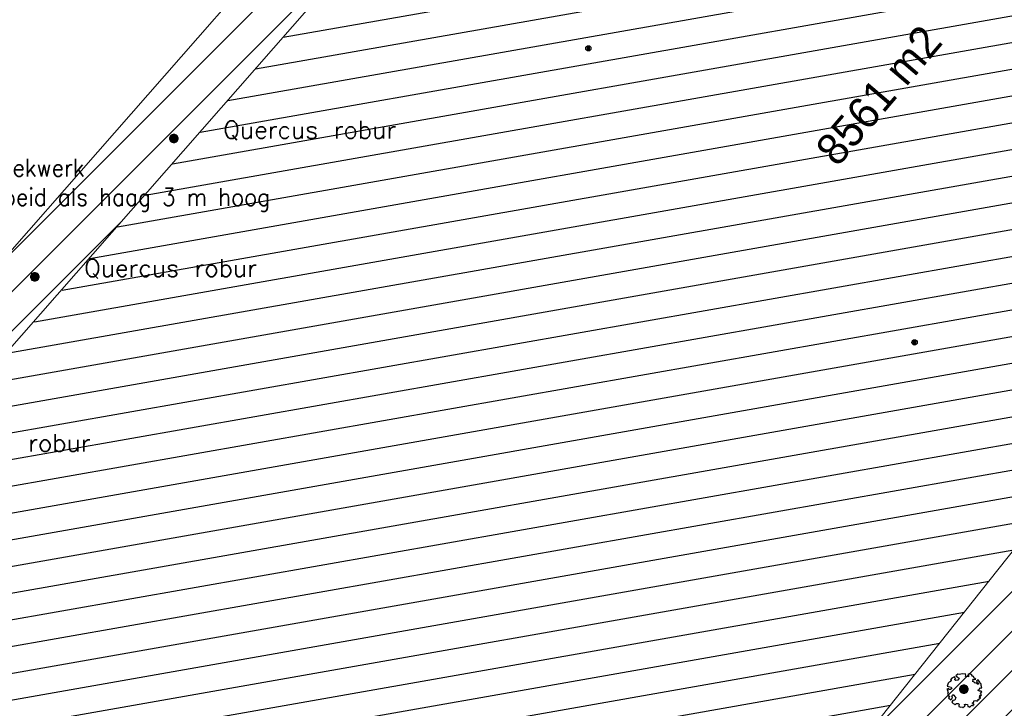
# Model space of a CAD drawing. Header units: metres. Extents: x 102852 to 106916, y 385458 to 392749.
# Tile 20 of 59: x 104785 to 104841, y 388180 to 388219. Entities that reach past the tile are written whole.
import ezdxf
from ezdxf.enums import TextEntityAlignment as Align

# ---------------------------------------------------------------- set-up
doc = ezdxf.new("R2010")
doc.units = ezdxf.units.M
for name, color, linetype, lineweight in [('0-BEPLANTING', 14, 'Continuous', 30), ('0-GRAS OM SPORTVELDEN', 2, 'Continuous', 30), ('0-GRAS SPORTVELDEN', 3, 'Continuous', 30), ('_alg-maatvoering', 7, 'Continuous', 0), ('B-WE-GR-BOOM-S', 90, 'Continuous', 30), ('B-WE-GR-STRUIK-G', 90, 'Continuous', 13), ('B-WE-GW-TALUD_TEEN-G', 92, 'Continuous', 13), ('B-WE-IE-MEUBILAIR_WEGMEUBILAIR-S', 7, 'Continuous', 30), ('Bomen', 84, 'Continuous', 0), ('Boomsoort', 10, 'Continuous', 0), ('N-WE-IE-TERREINAFSCHEIDING_KUNSTMATIG_HEKWERK-G', 6, 'Continuous', 0)]:
    doc.layers.add(name, color=color, linetype=linetype, lineweight=lineweight)
doc.styles.add('arial', font='arial.ttf')
doc.styles.add('ISO 1 1000 T2 5 0', font='font_iso.shx', dxfattribs={"height": 2.5})
doc.styles.add('NLCS-ISO', font='NLCS-ISO.ttf')
doc.styles.add('NLCS-ISO-M200-T25', font='NLCS-ISO.ttf', dxfattribs={"height": 0.5})
doc.styles.add('Style-txt', font='txt.shx')
pattern_1 = [(45, (0, 0), (-1.122532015, 1.122532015), [])]

# ---------------------------------------------------------------- blocks, each defined once
blk = doc.blocks.new('SGR-BOOM_06_10')
at = {"linetype": 'Continuous', "flags": 128}
blk.add_lwpolyline([(2.7, 3.52), (2.53, 3.94), (2.2, 4.06), (1.94, 4.52), (1.27, 4.69), (0.86, 4.52), (1.11, 4.27), (1.06, 3.81), (0.23, 3.98), (0.35, 4.32), (0.18, 4.69), (-0.15, 4.61), (-0.49, 4.69), (-1.15, 4.65), (-1.49, 4.48), (-1.95, 4.57), (-2.54, 4.11), (-2.12, 3.9), (-1.99, 3.64), (-1.58, 3.44), (-1.99, 2.89), (-2.54, 2.77), (-2.92, 3.1), (-2.62, 3.22), (-2.87, 3.86), (-3.63, 3.43), (-4, 3.02), (-3.79, 2.85), (-4, 2.51), (-4.42, 2.35), (-4.72, 2.05), (-5.01, 1.21), (-3.88, 0.92), (-3.71, 0.54), (-4, 0.29), (-4.51, 0.29), (-4.6, 0.56), (-5.09, 0.38), (-4.76, -0.17), (-4.93, -0.38), (-4.72, -0.54), (-4.88, -1.01), (-4.53, -1.18), (-4.72, -1.55), (-4.42, -1.59), (-4.29, -1.71), (-4.62, -2.11), (-3.92, -2.68), (-3.67, -2.43), (-3.46, -1.97), (-3.63, -1.76), (-3.42, -1.17), (-3.12, -1.34), (-2.79, -1.76), (-2.5, -2.01), (-2.79, -2.81), (-3.42, -2.93), (-3.67, -3.39), (-3.33, -3.77), (-2.83, -3.9), (-2.77, -4.02), (-2.71, -4.15), (-2.33, -3.73), (-1.83, -3.73), (-1.57, -3.9), (-1.7, -4.27), (-1.7, -4.61), (-1.15, -4.74), (-0.61, -4.69), (-0.49, -4.94), (-0.23, -4.65), (0.1, -4.48), (-0.06, -4.01), (0.27, -3.9), (0.77, -4.02), (0.86, -4.61), (1.15, -4.57), (1.44, -4.74), (2.07, -4.23), (2.37, -4.36), (2.32, -4.15), (2.66, -3.98), (2.41, -3.73), (2.11, -3.64), (2.57, -3.23), (2.62, -2.98), (3.16, -2.85), (3.54, -3.06), (3.79, -2.81), (3.77, -2.63), (4.12, -2.63), (4.12, -2.39), (4.46, -2.26), (4.46, -2.05), (4.08, -2.05), (4.54, -1.59), (4.25, -1.42), (4.63, -1.55), (4.75, -1.26), (4.54, -0.92), (4.84, -0.46), (4.67, -0.25), (4.25, -0.25), (3.75, 0.08), (4.08, 0.29), (4.38, 0.84), (4.54, 0.59), (4.88, 0.71), (4.67, 1.43), (4.71, 1.89), (4.5, 1.97), (4.16, 2.64), (3.83, 3.01), (3.37, 2.6), (3.66, 2.43), (3.91, 1.8), (3.54, 1.72), (3.33, 2.14), (2.99, 2.05), (2.66, 2.31), (2.24, 2.51), (2.45, 2.68), (2.32, 2.93), (2.53, 3.18), (2.87, 3.06), (3.16, 3.23)], close=True, dxfattribs=at)
blk.add_circle((0, 0), 0.15)
at = {"style": 'NLCS-ISO-M200-T25'}
blk.add_attdef('TYPE', (0, 0), '', height=1.8, dxfattribs=at)
blk = doc.blocks.new('SIE-WEG_PAAL_VAST_7')
blk.add_hatch(color=256).paths.add_polyline_path([(-0.37, -0.37), (-0.37, 0.37), (0.37, 0.37), (0.37, -0.37)])
blk.add_circle((0, 0), 0.75)
blk.add_3dface([(0.37, 0.37), (-0.37, 0.37), (-0.37, -0.37), (0.37, -0.37)])
at = {"style": 'NLCS-ISO'}
blk.add_attdef('TYPE', (0, 0), '', height=1.75, dxfattribs=at)
blk = doc.blocks.new('MPOLYGON_303')
at = {"layer": 'Bomen', "flags": 128}
for points in [[(104793.786, 388212.702), (104793.74, 388212.687), (104793.931, 388212.687)], [(104793.835, 388212.706), (104793.786, 388212.702), (104793.884, 388212.702)], [(104793.786, 388212.702), (104793.884, 388212.702), (104793.931, 388212.687)], [(104793.59, 388212.505), (104793.585, 388212.456), (104794.085, 388212.456)], [(104793.585, 388212.456), (104793.59, 388212.408), (104794.08, 388212.408)], [(104793.585, 388212.456), (104794.085, 388212.456), (104794.08, 388212.408)], [(104793.604, 388212.552), (104793.59, 388212.505), (104794.08, 388212.505)], [(104793.59, 388212.505), (104794.08, 388212.505), (104794.085, 388212.456)], [(104793.59, 388212.408), (104793.604, 388212.361), (104794.066, 388212.361)], [(104793.59, 388212.408), (104794.08, 388212.408), (104794.066, 388212.361)], [(104793.627, 388212.595), (104793.604, 388212.552), (104794.066, 388212.552)], [(104793.604, 388212.552), (104794.066, 388212.552), (104794.08, 388212.505)], [(104793.604, 388212.361), (104793.627, 388212.317), (104794.043, 388212.317)], [(104793.604, 388212.361), (104794.066, 388212.361), (104794.043, 388212.317)], [(104793.658, 388212.633), (104793.627, 388212.595), (104794.043, 388212.595)], [(104793.627, 388212.595), (104794.043, 388212.595), (104794.066, 388212.552)], [(104793.627, 388212.317), (104793.658, 388212.28), (104794.012, 388212.28)], [(104793.627, 388212.317), (104794.043, 388212.317), (104794.012, 388212.28)], [(104793.696, 388212.664), (104793.658, 388212.633), (104794.012, 388212.633)], [(104793.658, 388212.633), (104794.012, 388212.633), (104794.043, 388212.595)], [(104793.658, 388212.28), (104793.696, 388212.249), (104793.974, 388212.249)], [(104793.658, 388212.28), (104794.012, 388212.28), (104793.974, 388212.249)], [(104793.74, 388212.687), (104793.696, 388212.664), (104793.974, 388212.664)], [(104793.696, 388212.664), (104793.974, 388212.664), (104794.012, 388212.633)], [(104793.696, 388212.249), (104793.74, 388212.225), (104793.931, 388212.225)], [(104793.696, 388212.249), (104793.974, 388212.249), (104793.931, 388212.225)], [(104793.74, 388212.687), (104793.931, 388212.687), (104793.974, 388212.664)], [(104793.74, 388212.225), (104793.786, 388212.211), (104793.884, 388212.211)], [(104793.74, 388212.225), (104793.931, 388212.225), (104793.884, 388212.211)], [(104793.786, 388212.211), (104793.884, 388212.211), (104793.835, 388212.206)]]:
    blk.add_lwpolyline(points, close=True, dxfattribs=at)
at = {"layer": 'Bomen', "color": 74, "true_color": 0x55aa00, "flags": 128}
for points in [[(104793.74, 388212.687), (104793.786, 388212.702)], [(104793.786, 388212.702), (104793.835, 388212.706)], [(104793.835, 388212.706), (104793.884, 388212.702)], [(104793.884, 388212.702), (104793.931, 388212.687)], [(104793.585, 388212.456), (104793.59, 388212.505)], [(104793.59, 388212.408), (104793.585, 388212.456)], [(104793.59, 388212.505), (104793.604, 388212.552)], [(104793.604, 388212.361), (104793.59, 388212.408)], [(104793.604, 388212.552), (104793.627, 388212.595)], [(104793.627, 388212.317), (104793.604, 388212.361)], [(104793.627, 388212.595), (104793.658, 388212.633)], [(104793.658, 388212.28), (104793.627, 388212.317)], [(104793.658, 388212.633), (104793.696, 388212.664)], [(104793.696, 388212.249), (104793.658, 388212.28)], [(104793.696, 388212.664), (104793.74, 388212.687)], [(104793.74, 388212.225), (104793.696, 388212.249)], [(104793.786, 388212.211), (104793.74, 388212.225)], [(104793.835, 388212.206), (104793.786, 388212.211)], [(104793.884, 388212.211), (104793.835, 388212.206)], [(104793.931, 388212.225), (104793.884, 388212.211)], [(104793.931, 388212.687), (104793.974, 388212.664)], [(104793.974, 388212.249), (104793.931, 388212.225)], [(104793.974, 388212.664), (104794.012, 388212.633)], [(104794.012, 388212.28), (104793.974, 388212.249)], [(104794.012, 388212.633), (104794.043, 388212.595)], [(104794.043, 388212.317), (104794.012, 388212.28)], [(104794.043, 388212.595), (104794.066, 388212.552)], [(104794.066, 388212.361), (104794.043, 388212.317)], [(104794.066, 388212.552), (104794.08, 388212.505)], [(104794.08, 388212.408), (104794.066, 388212.361)], [(104794.08, 388212.505), (104794.085, 388212.456)], [(104794.085, 388212.456), (104794.08, 388212.408)]]:
    blk.add_lwpolyline(points, dxfattribs=at)
at = {"layer": 'Bomen'}
for points in [[(104793.786, 388212.702), (104793.74, 388212.687), (104793.931, 388212.687)], [(104793.835, 388212.706), (104793.786, 388212.702), (104793.884, 388212.702)], [(104793.786, 388212.702), (104793.884, 388212.702), (104793.931, 388212.687)], [(104793.59, 388212.505), (104793.585, 388212.456), (104794.085, 388212.456)], [(104793.604, 388212.552), (104793.59, 388212.505), (104794.08, 388212.505)], [(104793.59, 388212.505), (104794.08, 388212.505), (104794.085, 388212.456)], [(104793.627, 388212.595), (104793.604, 388212.552), (104794.066, 388212.552)], [(104793.604, 388212.552), (104794.066, 388212.552), (104794.08, 388212.505)], [(104793.658, 388212.633), (104793.627, 388212.595), (104794.043, 388212.595)], [(104793.627, 388212.595), (104794.043, 388212.595), (104794.066, 388212.552)], [(104793.696, 388212.664), (104793.658, 388212.633), (104794.012, 388212.633)], [(104793.658, 388212.633), (104794.012, 388212.633), (104794.043, 388212.595)], [(104793.74, 388212.687), (104793.696, 388212.664), (104793.974, 388212.664)], [(104793.696, 388212.664), (104793.974, 388212.664), (104794.012, 388212.633)], [(104793.74, 388212.687), (104793.931, 388212.687), (104793.974, 388212.664)]]:
    blk.add_solid(points, dxfattribs=at)
at = {"layer": 'Bomen', "extrusion": (0, 0, -1)}
for points in [[(-104793.585, 388212.456), (-104793.59, 388212.408), (-104794.08, 388212.408)], [(-104793.585, 388212.456), (-104794.085, 388212.456), (-104794.08, 388212.408)], [(-104793.59, 388212.408), (-104793.604, 388212.361), (-104794.066, 388212.361)], [(-104793.59, 388212.408), (-104794.08, 388212.408), (-104794.066, 388212.361)], [(-104793.604, 388212.361), (-104793.627, 388212.317), (-104794.043, 388212.317)], [(-104793.604, 388212.361), (-104794.066, 388212.361), (-104794.043, 388212.317)], [(-104793.627, 388212.317), (-104793.658, 388212.28), (-104794.012, 388212.28)], [(-104793.627, 388212.317), (-104794.043, 388212.317), (-104794.012, 388212.28)], [(-104793.658, 388212.28), (-104793.696, 388212.249), (-104793.974, 388212.249)], [(-104793.658, 388212.28), (-104794.012, 388212.28), (-104793.974, 388212.249)], [(-104793.696, 388212.249), (-104793.74, 388212.225), (-104793.931, 388212.225)], [(-104793.696, 388212.249), (-104793.974, 388212.249), (-104793.931, 388212.225)], [(-104793.74, 388212.225), (-104793.786, 388212.211), (-104793.884, 388212.211)], [(-104793.74, 388212.225), (-104793.931, 388212.225), (-104793.884, 388212.211)], [(-104793.786, 388212.211), (-104793.884, 388212.211), (-104793.835, 388212.206)]]:
    blk.add_solid(points, dxfattribs=at)
blk = doc.blocks.new('MPOLYGON_304')
at = {"layer": 'Bomen', "flags": 128}
for points in [[(104785.661, 388204.624), (104785.657, 388204.575), (104786.157, 388204.575)], [(104785.657, 388204.575), (104785.661, 388204.527), (104786.152, 388204.527)], [(104785.657, 388204.575), (104786.157, 388204.575), (104786.152, 388204.527)], [(104785.676, 388204.671), (104785.661, 388204.624), (104786.152, 388204.624)], [(104785.661, 388204.624), (104786.152, 388204.624), (104786.157, 388204.575)], [(104785.661, 388204.527), (104785.676, 388204.48), (104786.137, 388204.48)], [(104785.661, 388204.527), (104786.152, 388204.527), (104786.137, 388204.48)], [(104785.699, 388204.714), (104785.676, 388204.671), (104786.137, 388204.671)], [(104785.676, 388204.671), (104786.137, 388204.671), (104786.152, 388204.624)], [(104785.676, 388204.48), (104785.699, 388204.436), (104786.114, 388204.436)], [(104785.676, 388204.48), (104786.137, 388204.48), (104786.114, 388204.436)], [(104785.73, 388204.752), (104785.699, 388204.714), (104786.114, 388204.714)], [(104785.699, 388204.714), (104786.114, 388204.714), (104786.137, 388204.671)], [(104785.699, 388204.436), (104785.73, 388204.399), (104786.083, 388204.399)], [(104785.699, 388204.436), (104786.114, 388204.436), (104786.083, 388204.399)], [(104785.768, 388204.783), (104785.73, 388204.752), (104786.083, 388204.752)], [(104785.73, 388204.752), (104786.083, 388204.752), (104786.114, 388204.714)], [(104785.73, 388204.399), (104785.768, 388204.367), (104786.045, 388204.367)], [(104785.73, 388204.399), (104786.083, 388204.399), (104786.045, 388204.367)], [(104785.811, 388204.806), (104785.768, 388204.783), (104786.045, 388204.783)], [(104785.768, 388204.783), (104786.045, 388204.783), (104786.083, 388204.752)], [(104785.768, 388204.367), (104785.811, 388204.344), (104786.002, 388204.344)], [(104785.768, 388204.367), (104786.045, 388204.367), (104786.002, 388204.344)], [(104785.858, 388204.821), (104785.811, 388204.806), (104786.002, 388204.806)], [(104785.811, 388204.806), (104786.002, 388204.806), (104786.045, 388204.783)], [(104785.811, 388204.344), (104785.858, 388204.33), (104785.955, 388204.33)], [(104785.811, 388204.344), (104786.002, 388204.344), (104785.955, 388204.33)], [(104785.907, 388204.825), (104785.858, 388204.821), (104785.955, 388204.821)], [(104785.858, 388204.821), (104785.955, 388204.821), (104786.002, 388204.806)], [(104785.858, 388204.33), (104785.955, 388204.33), (104785.907, 388204.325)]]:
    blk.add_lwpolyline(points, close=True, dxfattribs=at)
at = {"layer": 'Bomen', "color": 74, "true_color": 0x55aa00, "flags": 128}
for points in [[(104785.657, 388204.575), (104785.661, 388204.624)], [(104785.661, 388204.527), (104785.657, 388204.575)], [(104785.661, 388204.624), (104785.676, 388204.671)], [(104785.676, 388204.48), (104785.661, 388204.527)], [(104785.676, 388204.671), (104785.699, 388204.714)], [(104785.699, 388204.436), (104785.676, 388204.48)], [(104785.699, 388204.714), (104785.73, 388204.752)], [(104785.73, 388204.399), (104785.699, 388204.436)], [(104785.73, 388204.752), (104785.768, 388204.783)], [(104785.768, 388204.367), (104785.73, 388204.399)], [(104785.768, 388204.783), (104785.811, 388204.806)], [(104785.811, 388204.344), (104785.768, 388204.367)], [(104785.811, 388204.806), (104785.858, 388204.821)], [(104785.858, 388204.33), (104785.811, 388204.344)], [(104785.858, 388204.821), (104785.907, 388204.825)], [(104785.907, 388204.325), (104785.858, 388204.33)], [(104785.907, 388204.825), (104785.955, 388204.821)], [(104785.955, 388204.33), (104785.907, 388204.325)], [(104785.955, 388204.821), (104786.002, 388204.806)], [(104786.002, 388204.344), (104785.955, 388204.33)], [(104786.002, 388204.806), (104786.045, 388204.783)], [(104786.045, 388204.367), (104786.002, 388204.344)], [(104786.045, 388204.783), (104786.083, 388204.752)], [(104786.083, 388204.399), (104786.045, 388204.367)], [(104786.083, 388204.752), (104786.114, 388204.714)], [(104786.114, 388204.436), (104786.083, 388204.399)], [(104786.114, 388204.714), (104786.137, 388204.671)], [(104786.137, 388204.48), (104786.114, 388204.436)], [(104786.137, 388204.671), (104786.152, 388204.624)], [(104786.152, 388204.527), (104786.137, 388204.48)], [(104786.152, 388204.624), (104786.157, 388204.575)], [(104786.157, 388204.575), (104786.152, 388204.527)]]:
    blk.add_lwpolyline(points, dxfattribs=at)
at = {"layer": 'Bomen'}
for points in [[(104785.661, 388204.624), (104785.657, 388204.575), (104786.157, 388204.575)], [(104785.676, 388204.671), (104785.661, 388204.624), (104786.152, 388204.624)], [(104785.661, 388204.624), (104786.152, 388204.624), (104786.157, 388204.575)], [(104785.699, 388204.714), (104785.676, 388204.671), (104786.137, 388204.671)], [(104785.676, 388204.671), (104786.137, 388204.671), (104786.152, 388204.624)], [(104785.73, 388204.752), (104785.699, 388204.714), (104786.114, 388204.714)], [(104785.699, 388204.714), (104786.114, 388204.714), (104786.137, 388204.671)], [(104785.768, 388204.783), (104785.73, 388204.752), (104786.083, 388204.752)], [(104785.73, 388204.752), (104786.083, 388204.752), (104786.114, 388204.714)], [(104785.811, 388204.806), (104785.768, 388204.783), (104786.045, 388204.783)], [(104785.768, 388204.783), (104786.045, 388204.783), (104786.083, 388204.752)], [(104785.858, 388204.821), (104785.811, 388204.806), (104786.002, 388204.806)], [(104785.811, 388204.806), (104786.002, 388204.806), (104786.045, 388204.783)], [(104785.907, 388204.825), (104785.858, 388204.821), (104785.955, 388204.821)], [(104785.858, 388204.821), (104785.955, 388204.821), (104786.002, 388204.806)]]:
    blk.add_solid(points, dxfattribs=at)
at = {"layer": 'Bomen', "extrusion": (0, 0, -1)}
for points in [[(-104785.657, 388204.575), (-104785.661, 388204.527), (-104786.152, 388204.527)], [(-104785.657, 388204.575), (-104786.157, 388204.575), (-104786.152, 388204.527)], [(-104785.661, 388204.527), (-104785.676, 388204.48), (-104786.137, 388204.48)], [(-104785.661, 388204.527), (-104786.152, 388204.527), (-104786.137, 388204.48)], [(-104785.676, 388204.48), (-104785.699, 388204.436), (-104786.114, 388204.436)], [(-104785.676, 388204.48), (-104786.137, 388204.48), (-104786.114, 388204.436)], [(-104785.699, 388204.436), (-104785.73, 388204.399), (-104786.083, 388204.399)], [(-104785.699, 388204.436), (-104786.114, 388204.436), (-104786.083, 388204.399)], [(-104785.73, 388204.399), (-104785.768, 388204.367), (-104786.045, 388204.367)], [(-104785.73, 388204.399), (-104786.083, 388204.399), (-104786.045, 388204.367)], [(-104785.768, 388204.367), (-104785.811, 388204.344), (-104786.002, 388204.344)], [(-104785.768, 388204.367), (-104786.045, 388204.367), (-104786.002, 388204.344)], [(-104785.811, 388204.344), (-104785.858, 388204.33), (-104785.955, 388204.33)], [(-104785.811, 388204.344), (-104786.002, 388204.344), (-104785.955, 388204.33)], [(-104785.858, 388204.33), (-104785.955, 388204.33), (-104785.907, 388204.325)]]:
    blk.add_solid(points, dxfattribs=at)
blk = doc.blocks.new('MPOLYGON_310')
at = {"layer": 'Bomen', "flags": 128}
for points in [[(104838.712, 388181.281), (104838.674, 388181.25), (104839.027, 388181.25)], [(104838.755, 388181.304), (104838.712, 388181.281), (104838.99, 388181.281)], [(104838.712, 388181.281), (104838.99, 388181.281), (104839.027, 388181.25)], [(104838.802, 388181.318), (104838.755, 388181.304), (104838.946, 388181.304)], [(104838.755, 388181.304), (104838.946, 388181.304), (104838.99, 388181.281)], [(104838.851, 388181.323), (104838.802, 388181.318), (104838.899, 388181.318)], [(104838.802, 388181.318), (104838.899, 388181.318), (104838.946, 388181.304)], [(104838.605, 388181.122), (104838.601, 388181.073), (104839.101, 388181.073)], [(104838.601, 388181.073), (104838.605, 388181.024), (104839.096, 388181.024)], [(104838.601, 388181.073), (104839.101, 388181.073), (104839.096, 388181.024)], [(104838.62, 388181.169), (104838.605, 388181.122), (104839.096, 388181.122)], [(104838.605, 388181.122), (104839.096, 388181.122), (104839.101, 388181.073)], [(104838.605, 388181.024), (104838.62, 388180.977), (104839.082, 388180.977)], [(104838.605, 388181.024), (104839.096, 388181.024), (104839.082, 388180.977)], [(104838.643, 388181.212), (104838.62, 388181.169), (104839.082, 388181.169)], [(104838.62, 388181.169), (104839.082, 388181.169), (104839.096, 388181.122)], [(104838.62, 388180.977), (104838.643, 388180.934), (104839.058, 388180.934)], [(104838.62, 388180.977), (104839.082, 388180.977), (104839.058, 388180.934)], [(104838.674, 388181.25), (104838.643, 388181.212), (104839.058, 388181.212)], [(104838.643, 388181.212), (104839.058, 388181.212), (104839.082, 388181.169)], [(104838.643, 388180.934), (104838.674, 388180.896), (104839.027, 388180.896)], [(104838.643, 388180.934), (104839.058, 388180.934), (104839.027, 388180.896)], [(104838.674, 388181.25), (104839.027, 388181.25), (104839.058, 388181.212)], [(104838.674, 388180.896), (104838.712, 388180.865), (104838.99, 388180.865)], [(104838.674, 388180.896), (104839.027, 388180.896), (104838.99, 388180.865)], [(104838.712, 388180.865), (104838.755, 388180.842), (104838.946, 388180.842)], [(104838.712, 388180.865), (104838.99, 388180.865), (104838.946, 388180.842)], [(104838.755, 388180.842), (104838.802, 388180.828), (104838.899, 388180.828)], [(104838.755, 388180.842), (104838.946, 388180.842), (104838.899, 388180.828)], [(104838.802, 388180.828), (104838.899, 388180.828), (104838.851, 388180.823)]]:
    blk.add_lwpolyline(points, close=True, dxfattribs=at)
at = {"layer": 'Bomen', "color": 74, "true_color": 0x55aa00, "flags": 128}
for points in [[(104838.674, 388181.25), (104838.712, 388181.281)], [(104838.712, 388181.281), (104838.755, 388181.304)], [(104838.755, 388181.304), (104838.802, 388181.318)], [(104838.802, 388181.318), (104838.851, 388181.323)], [(104838.851, 388181.323), (104838.899, 388181.318)], [(104838.899, 388181.318), (104838.946, 388181.304)], [(104838.946, 388181.304), (104838.99, 388181.281)], [(104838.99, 388181.281), (104839.027, 388181.25)], [(104838.601, 388181.073), (104838.605, 388181.122)], [(104838.605, 388181.024), (104838.601, 388181.073)], [(104838.605, 388181.122), (104838.62, 388181.169)], [(104838.62, 388180.977), (104838.605, 388181.024)], [(104838.62, 388181.169), (104838.643, 388181.212)], [(104838.643, 388180.934), (104838.62, 388180.977)], [(104838.643, 388181.212), (104838.674, 388181.25)], [(104838.674, 388180.896), (104838.643, 388180.934)], [(104838.712, 388180.865), (104838.674, 388180.896)], [(104838.755, 388180.842), (104838.712, 388180.865)], [(104838.802, 388180.828), (104838.755, 388180.842)], [(104838.851, 388180.823), (104838.802, 388180.828)], [(104838.899, 388180.828), (104838.851, 388180.823)], [(104838.946, 388180.842), (104838.899, 388180.828)], [(104838.99, 388180.865), (104838.946, 388180.842)], [(104839.027, 388180.896), (104838.99, 388180.865)], [(104839.027, 388181.25), (104839.058, 388181.212)], [(104839.058, 388180.934), (104839.027, 388180.896)], [(104839.058, 388181.212), (104839.082, 388181.169)], [(104839.082, 388180.977), (104839.058, 388180.934)], [(104839.082, 388181.169), (104839.096, 388181.122)], [(104839.096, 388181.024), (104839.082, 388180.977)], [(104839.096, 388181.122), (104839.101, 388181.073)], [(104839.101, 388181.073), (104839.096, 388181.024)]]:
    blk.add_lwpolyline(points, dxfattribs=at)
at = {"layer": 'Bomen'}
for points in [[(104838.712, 388181.281), (104838.674, 388181.25), (104839.027, 388181.25)], [(104838.755, 388181.304), (104838.712, 388181.281), (104838.99, 388181.281)], [(104838.712, 388181.281), (104838.99, 388181.281), (104839.027, 388181.25)], [(104838.802, 388181.318), (104838.755, 388181.304), (104838.946, 388181.304)], [(104838.755, 388181.304), (104838.946, 388181.304), (104838.99, 388181.281)], [(104838.851, 388181.323), (104838.802, 388181.318), (104838.899, 388181.318)], [(104838.802, 388181.318), (104838.899, 388181.318), (104838.946, 388181.304)], [(104838.605, 388181.122), (104838.601, 388181.073), (104839.101, 388181.073)], [(104838.62, 388181.169), (104838.605, 388181.122), (104839.096, 388181.122)], [(104838.605, 388181.122), (104839.096, 388181.122), (104839.101, 388181.073)], [(104838.643, 388181.212), (104838.62, 388181.169), (104839.082, 388181.169)], [(104838.62, 388181.169), (104839.082, 388181.169), (104839.096, 388181.122)], [(104838.674, 388181.25), (104838.643, 388181.212), (104839.058, 388181.212)], [(104838.643, 388181.212), (104839.058, 388181.212), (104839.082, 388181.169)], [(104838.674, 388181.25), (104839.027, 388181.25), (104839.058, 388181.212)]]:
    blk.add_solid(points, dxfattribs=at)
at = {"layer": 'Bomen', "extrusion": (0, 0, -1)}
for points in [[(-104838.601, 388181.073), (-104838.605, 388181.024), (-104839.096, 388181.024)], [(-104838.601, 388181.073), (-104839.101, 388181.073), (-104839.096, 388181.024)], [(-104838.605, 388181.024), (-104838.62, 388180.977), (-104839.082, 388180.977)], [(-104838.605, 388181.024), (-104839.096, 388181.024), (-104839.082, 388180.977)], [(-104838.62, 388180.977), (-104838.643, 388180.934), (-104839.058, 388180.934)], [(-104838.62, 388180.977), (-104839.082, 388180.977), (-104839.058, 388180.934)], [(-104838.643, 388180.934), (-104838.674, 388180.896), (-104839.027, 388180.896)], [(-104838.643, 388180.934), (-104839.058, 388180.934), (-104839.027, 388180.896)], [(-104838.674, 388180.896), (-104838.712, 388180.865), (-104838.99, 388180.865)], [(-104838.674, 388180.896), (-104839.027, 388180.896), (-104838.99, 388180.865)], [(-104838.712, 388180.865), (-104838.755, 388180.842), (-104838.946, 388180.842)], [(-104838.712, 388180.865), (-104838.99, 388180.865), (-104838.946, 388180.842)], [(-104838.755, 388180.842), (-104838.802, 388180.828), (-104838.899, 388180.828)], [(-104838.755, 388180.842), (-104838.946, 388180.842), (-104838.899, 388180.828)], [(-104838.802, 388180.828), (-104838.899, 388180.828), (-104838.851, 388180.823)]]:
    blk.add_solid(points, dxfattribs=at)

msp = doc.modelspace()

# ---------------------------------------------------------------- hatches: boundary and pattern name
at = {"layer": '0-BEPLANTING', "ltscale": 0.2}
h = msp.add_hatch(dxfattribs=at)
h.set_pattern_fill('ANSI31', color=256, scale=0.1, pattern_type=2)
h.set_pattern_definition(pattern_1)
h.paths.add_polyline_path([(104987.201, 388309.166), (104992.925, 388315.588), (104992.756, 388316.667), (104991.641, 388317.403), (104953.135, 388274.476), (104923.953, 388240.828), (104926.911, 388240.402), (104944.757, 388260.964), (104957.242, 388276.217), (104972.593, 388292.144)])
h.paths.add_polyline_path([(104936.204, 388377.188), (104952.646, 388367.271), (104969.821, 388352.819), (104974.522, 388348.095), (104980.289, 388345.028), (104984.264, 388338.012), (104991.022, 388328.917), (104993.469, 388321.613), (105005.563, 388330.004), (104996.896, 388342.497), (104976.68, 388370.134), (104961.352, 388387.307), (104947.568, 388403.325), (104947.217, 388404.45), (104938.787, 388397.035), (104930.964, 388390.489), (104916.114, 388375.269), (104903.991, 388361.911), (104899.862, 388357.443), (104895.733, 388352.975), (104891.914, 388348.244), (104885.812, 388340.551), (104877.742, 388328.044), (104867.665, 388309.754), (104853.458, 388287.129), (104848.149, 388279.703), (104837.038, 388265.339), (104824.573, 388250.432), (104801.029, 388224.864), (104781.751, 388202.889), (104770.991, 388190.278), (104772.452, 388186.635), (104772.811, 388187.175), (104805.639, 388224.606), (104808.222, 388227.561), (104831.7, 388254.318), (104832.147, 388254.814), (104859.776, 388286.427), (104860.103, 388290.424), (104882.914, 388316.421), (104883.344, 388316.932), (104906.664, 388343.462), (104907.096, 388343.97)])
at = {"layer": '0-GRAS OM SPORTVELDEN', "ltscale": 0.2}
h = msp.add_hatch(dxfattribs=at)
h.set_pattern_fill('ANSI31', color=256, scale=0.1, pattern_type=2)
h.set_pattern_definition(pattern_1)
h.paths.add_polyline_path([(104830.276, 388158.165), (104830.837, 388158.815), (104831.556, 388159.56), (104851.214, 388179.951), (104851.94, 388181.447), (104849.457, 388183.647), (104854.763, 388189.635), (104854.763, 388189.635), (104851.769, 388192.287), (104899.436, 388246.086), (104896.676, 388250.244), (104894.541, 388247.654), (104868.79, 388218.169), (104844.226, 388192.198), (104830.706, 388175.165), (104812.751, 388155.589), (104785.14, 388123.098), (104789.967, 388118.795), (104795.78, 388113.676), (104813.14, 388098.382), (104828.04, 388085.226), (104831.057, 388088.925), (104830.749, 388089.255), (104832.308, 388090.944), (104799.613, 388120.671), (104817.083, 388142.934), (104817.463, 388143.444), (104818.076, 388144.171)])
h.paths.add_polyline_path([(104851.477, 388193.089), (104851.851, 388192.757), (104868.497, 388211.43), (104868.123, 388211.762)], flags=16)
at = {"layer": '0-GRAS SPORTVELDEN'}
h = msp.add_hatch(dxfattribs=at)
h.set_pattern_fill('HATCH', color=256, scale=0.1, style=0, pattern_type=2)
h.set_pattern_definition([(10, (104855.1661, 388267.5408), (-0.260472, 1.477212), [])])
h.paths.add_polyline_path([(104897.532, 388253.754), (104861.969, 388284.54), (104859.776, 388286.427), (104832.147, 388254.814), (104808.222, 388227.561), (104772.452, 388186.635), (104756.052, 388149.067), (104785.14, 388123.098), (104812.751, 388155.589), (104830.706, 388175.165), (104844.226, 388192.198), (104868.79, 388218.169), (104896.676, 388250.244), (104897.116, 388251.288), (104897.555, 388252.332)])

# ---------------------------------------------------------------- linework, layer by layer
at = {"layer": 'B-WE-GR-STRUIK-G', "flags": 128}
msp.add_lwpolyline([(104748.207, 388132.687), (104744.179, 388137.425), (104744.305, 388139.441), (104748.388, 388147.694), (104756.879, 388165.625), (104765.813, 388181.578), (104770.991, 388190.278), (104781.751, 388202.889), (104801.029, 388224.864), (104824.573, 388250.432), (104837.038, 388265.339), (104848.149, 388279.703), (104853.458, 388287.129), (104867.665, 388309.754)], dxfattribs=at)
at = {"layer": 'B-WE-GW-TALUD_TEEN-G', "flags": 128}
msp.add_lwpolyline([(104861.969, 388284.54), (104897.532, 388253.754), (104897.555, 388252.332), (104896.676, 388250.244), (104894.541, 388247.654), (104868.79, 388218.169), (104844.226, 388192.198), (104830.706, 388175.165), (104812.751, 388155.589), (104785.14, 388123.098)], dxfattribs=at)
at = {"layer": 'N-WE-IE-TERREINAFSCHEIDING_KUNSTMATIG_HEKWERK-G', "flags": 128}
msp.add_lwpolyline([(104752.054, 388140.646), (104756.061, 388149.255), (104772.452, 388186.635), (104772.811, 388187.175), (104807.781, 388227.048), (104808.222, 388227.561), (104831.7, 388254.318), (104832.147, 388254.814), (104859.776, 388286.427)], dxfattribs=at)

# ---------------------------------------------------------------- block references
at = {"layer": 'B-WE-GR-BOOM-S', "xscale": 0.2, "yscale": 0.2, "zscale": 0.2, "rotation": 360}
msp.add_blockref('SGR-BOOM_06_10', (104838.898, 388181.007), dxfattribs=at)
at = {"layer": 'B-WE-IE-MEUBILAIR_WEGMEUBILAIR-S', "xscale": 0.2, "yscale": 0.2, "zscale": 0.2, "rotation": 360}
for p in [(104817.453, 388217.596), (104836.044, 388200.836)]:
    msp.add_blockref('SIE-WEG_PAAL_VAST_7', p, dxfattribs=at)
at = {"layer": 'Bomen', "rotation": 360}
for name in ['MPOLYGON_303', 'MPOLYGON_304', 'MPOLYGON_310']:
    msp.add_blockref(name, (0, 0, 0.134), dxfattribs=at)

# ---------------------------------------------------------------- texts
at = {"insert": (104830.273, 388211.944), "char_height": 1.8, "width": 34.45304, "attachment_point": 1, "rotation": 49.5709, "style": 'ISO 1 1000 T2 5 0'}
msp.add_mtext('8561 m2', dxfattribs=at)
at = {"layer": '_alg-maatvoering', "insert": (104774.96, 388211.291), "char_height": 1, "attachment_point": 1, "style": 'arial'}
msp.add_mtext('\\FSTANDARD;Begroeing tot hekwerk\\Pranden opgesnoeid als haag 3 m hoog', dxfattribs=at)
at = {"layer": 'Boomsoort', "color": 7, "style": 'Style-txt'}
for p in [(104806.502, 388212.456, 0.134), (104798.573, 388204.575, 0.134), (104789.094, 388194.613, 0.134)]:
    msp.add_text('Quercus robur', height=1, dxfattribs=at).set_placement(p, align=Align.RIGHT)

doc.saveas('drawing.dxf')
